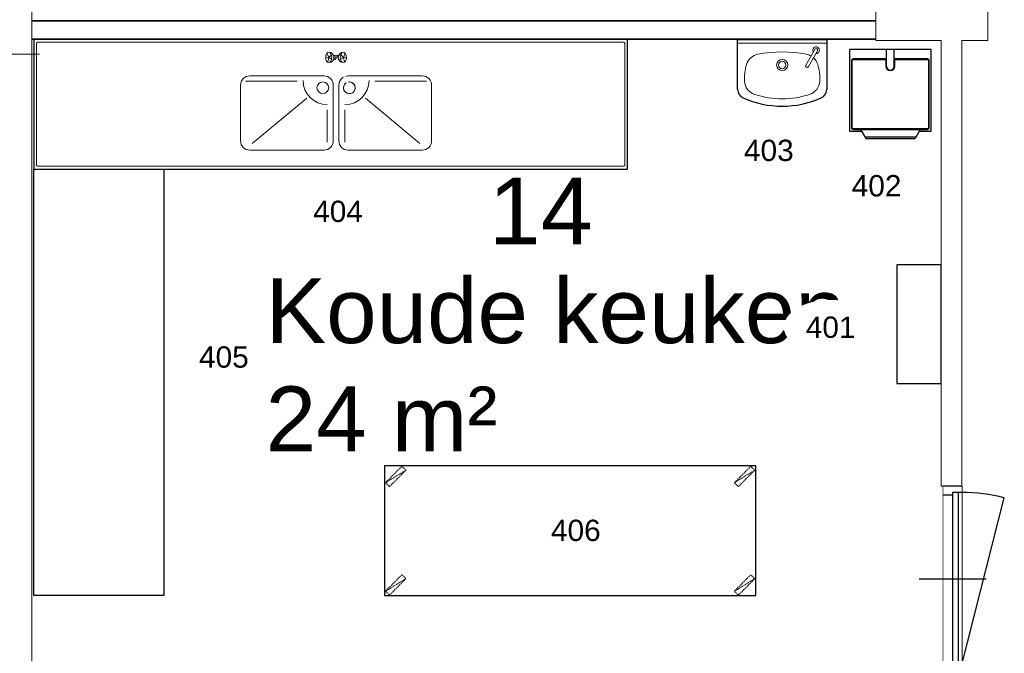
# Model space of a CAD drawing. Header units: millimetres. Extents: x 251300 to 581040, y -9130 to 111283.
# Tile 40 of 57: x 262389 to 267695, y 57898 to 61315. Entities that reach past the tile are written whole.
import ezdxf
from ezdxf.enums import TextEntityAlignment as Align

# ---------------------------------------------------------------- set-up
doc = ezdxf.new("R2010")
doc.units = ezdxf.units.MM
doc.set_wipeout_variables(frame=1)
doc.linetypes.add('HIDDEN', pattern=[9.525, 6.35, -3.175])
for name, color, linetype, lineweight in [('APPARAAT1', 2, 'Continuous', 25), ('APPARAAT2', 1, 'Continuous', 20), ('APPARAAT4', 30, 'HIDDEN', 18), ('APPARAAT5', 7, 'Continuous', 5), ('BWK ALGEMEEN', 1, 'Continuous', 25), ('BWK MUREN', 3, 'Continuous', 35), ('POSITIENUMMER', 141, 'Continuous', 20), ('TEKST PS', 10, 'Continuous', 9), ('X-L22_C_binnenwand', 7, 'Continuous', 13), ('X-L32_C_binnenwandopeningen', 1, 'Continuous', 5), ('X-T22_C_ruimtelabel', 7, 'Continuous', 5)]:
    doc.layers.add(name, color=color, linetype=linetype, lineweight=lineweight)
doc.styles.add('PS', font='arial.ttf')
doc.styles.get("Standard").update_dxf_attribs({"font": 'arial.ttf'})

# ---------------------------------------------------------------- blocks, each defined once
blk = doc.blocks.new('DVDVB_32_-S-_Raam')
at = {"linetype": 'Continuous', "lineweight": 13}
blk.add_wipeout([(0, 0.5), (1, 0.5), (1, -0.5), (0, -0.5)], dxfattribs=at)
at = {"color": 1, "linetype": 'ByBlock', "lineweight": -2}
for p, q in [((0, -0.5), (0, 0.5)), ((1, -0.5), (1, 0.5)), ((0, 0), (1, 0))]:
    blk.add_line(p, q, dxfattribs=at)
blk = doc.blocks.new('*U15')
at = {"layer": 'BWK ALGEMEEN'}
for p, q in [((965, 0), (63.2, 229)), ((0, 0), (1000, 0)), ((0, -100), (1000, -100))]:
    blk.add_line(p, q, dxfattribs=at)
blk.add_arc((978, 0), 943, 165.9426, 180, dxfattribs=at)
blk.add_wipeout([(0, 0), (0, -100), (1000, -100), (1000, 0)]).dxf.layer = 'BWK ALGEMEEN'
for p, q in [((500, -230.6), (500, 130.6)), ((0, 0), (0, -100)), ((35, 0), (35, -50)), ((965, 0), (965, -50)), ((1000, 0), (1000, -100)), ((35, -20), (965, -20)), ((35, -50), (965, -50)), ((50, -50), (50, -100)), ((950, -50), (950, -100))]:
    blk.add_line(p, q, dxfattribs=at)
blk = doc.blocks.new('*U24')
at = {"layer": 'APPARAAT1'}
blk.add_lwpolyline([(0, -700), (2000, -700), (2000, 0), (0, 0)], close=True, dxfattribs=at)
at = {"layer": 'APPARAAT4'}
for p, q in [((5.2, -91.1), (114.8, -23.9)), ((1885.2, -91.1), (1994.8, -23.9)), ((5.2, -676.1), (114.8, -608.9)), ((1885.2, -676.1), (1994.8, -608.9))]:
    blk.add_line(p, q, dxfattribs=at)
for points in [[(26.4, -112.3), (114.8, -23.9), (93.6, -2.7), (5.2, -91.1)], [(1906.4, -112.3), (1994.8, -23.9), (1973.6, -2.7), (1885.2, -91.1)], [(26.4, -697.3), (114.8, -608.9), (93.6, -587.7), (5.2, -676.1)], [(1906.4, -697.3), (1994.8, -608.9), (1973.6, -587.7), (1885.2, -676.1)]]:
    blk.add_lwpolyline(points, close=True, dxfattribs=at)
blk = doc.blocks.new('handenwasbak')
at = {"layer": 'APPARAAT1'}
for p, q in [((-240, -269.7), (-240, 0)), ((240, 0), (240, -269.7))]:
    blk.add_line(p, q, dxfattribs=at)
blk.add_lwpolyline([(240, 0), (-240, 0), (-240, 0), (240, 0)], close=True, dxfattribs=at)
for centre, radius, start, end in [((-190, -269.7), 50, 180, 246.0264), ((0, 157.6), 517.6, 246.0264, 293.9736), ((190, -269.7), 50, 293.9736, 0)]:
    blk.add_arc(centre, radius, start, end, dxfattribs=at)
at = {"layer": 'APPARAAT2'}
for p, q in [((126.9, -138.4), (175.6, -54)), ((190, -62.3), (141.2, -146.6))]:
    blk.add_line(p, q, dxfattribs=at)
blk.add_lwpolyline([(240, -20), (-240, -20), (-240, -20), (240, -20)], close=True, dxfattribs=at)
for radius in [30, 20]:
    blk.add_circle((0.4, -138.1), radius, dxfattribs=at)
for centre, radius, start, end in [((182.8, -58.1), 17.7, 267.8981, 212.1019), ((182.8, -58.1), 8.28, 330, 150), ((-115.5, -158.7), 80, 101.0046, 162.2861), ((0, -752.4), 684.8, 78.9954, 101.0046), ((115.5, -158.7), 80, 60.1773, 78.9954), ((115.5, -158.7), 80, 17.7139, 48.238), ((47, -210.6), 250.5, 162.2861, 183.3147), ((134.1, -142.5), 8.28, 150, 330), ((-47, -210.6), 250.5, 356.6853, 17.7139), ((-123.3, -220.4), 80, 183.3147, 251.9422), ((123.3, -220.4), 80, 288.0578, 356.6853), ((0, 157.6), 477.6, 251.9422, 288.0578)]:
    blk.add_arc(centre, radius, start, end, dxfattribs=at)
blk = doc.blocks.new('tourped')
at = {"layer": 'APPARAAT1'}
for p, q in [((440, 0), (0, 0)), ((0, 0), (0, -440)), ((200, -90), (200, 0)), ((240, -90), (240, 0)), ((440, -440), (440, 0)), ((200, -50), (20, -50)), ((420, -50), (240, -50)), ((10, -60), (10, -420)), ((430, -420), (430, -60)), ((0, -440), (65.4, -440)), ((20, -430), (420, -430)), ((60, -430), (87.1, -480)), ((81.7, -470), (358.3, -470)), ((380, -430), (352.9, -480)), ((374.6, -440), (440, -440)), ((87.1, -480), (352.9, -480))]:
    blk.add_line(p, q, dxfattribs=at)
for centre, radius, start, end in [((20, -60), 10, 90, 180), ((420, -60), 10, 0, 90), ((220, -90), 20, 180, 0), ((20, -420), 10, 180, 270), ((420, -420), 10, 270, 0)]:
    blk.add_arc(centre, radius, start, end, dxfattribs=at)
at = {"layer": 'APPARAAT2'}
for p, q in [((15, -60), (15, -420)), ((195, -55), (20, -55)), ((195, -90), (195, -55)), ((420, -55), (245, -55)), ((245, -90), (245, -55)), ((425, -420), (425, -60)), ((20, -425), (420, -425))]:
    blk.add_line(p, q, dxfattribs=at)
for centre, radius, start, end in [((20, -60), 5, 90, 180), ((220, -90), 25, 180, 0), ((420, -60), 5, 0, 90), ((20, -420), 5, 180, 270), ((420, -420), 5, 270, 0)]:
    blk.add_arc(centre, radius, start, end, dxfattribs=at)
blk = doc.blocks.new('kraan')
at = {"layer": 'APPARAAT2'}
for p, q in [((-39.5, 0), (-49.5, 22.1)), ((-39.5, 0), (-44.9, -26.1)), ((-39.5, 0), (-25, 13.2)), ((-39.5, 0), (-23.8, -8.9)), ((-13.7, 10), (-6.4, 10)), ((-13, 8), (-8.8, 8)), ((-11.9, 0), (-11.9, 0)), ((13.7, 10), (6.4, 10)), ((13, 8), (8.8, 8)), ((11.9, 0), (11.9, 0)), ((39.5, 0), (23.8, -8.9)), ((39.5, 0), (25, 13.2)), ((39.5, 0), (49.5, 22.1)), ((39.5, 0), (44.9, -26.1)), ((-39.5, 0), (-56.1, -1.8)), ((-13.7, -10), (-6.4, -10)), ((-13, -8), (-8.8, -8)), ((13, -8), (8.8, -8)), ((13.7, -10), (9.8, -10)), ((39.5, 0), (56.1, -1.8))]:
    blk.add_line(p, q, dxfattribs=at)
blk.add_circle((0.6, -1.5), 5.16, dxfattribs=at)
for centre, radius, start, end in [((-39.5, 0), 27.7, 270, 90), ((0, 0), 11.9, 90, 268.4888), ((0, 0), 11.9, 318.3449, 90), ((39.5, 0), 27.7, 90, 270)]:
    blk.add_arc(centre, radius, start, end, dxfattribs=at)
blk.add_ellipse((-39.5, 0), major_axis=(0, 27.7), ratio=0.599059, dxfattribs=at)
at = {"layer": 'APPARAAT2', "extrusion": (0, 0, -1)}
blk.add_ellipse((39.5, 0), major_axis=(0, 27.7), ratio=0.599059, dxfattribs=at)
blk.add_wipeout([(82, -202), (82.3, -202.5), (82.4, -202.7), (82.6, -203), (82.9, -203.3), (83.4, -203.8), (83.9, -204.2), (84.3, -204.4), (84.7, -204.6), (85.4, -204.8), (85.9, -204.9), (86.8, -205), (87.4, -204.9), (88, -204.8), (88.6, -204.6), (89.2, -204.3), (89.7, -203.9), (90.2, -203.5), (90.6, -203.1), (90.9, -202.6), (91.2, -201.9), (91.5, -201.2), (91.6, -200.6), (91.6, -199.6), (91.5, -198.9), (91.1, -197.9), (90.7, -196.9), (90.4, -196.1), (89.9, -195), (89.6, -194.3), (89.2, -193.3), (46.3, -94.4), (5.8, -0.8), (5.6, -0.4), (5.8, -1.4), (5.7, -1.9), (5.7, -2.3), (5.6, -2.9), (5.4, -3.4), (5.2, -3.7), (5.1, -4), (4.9, -4.3), (4.8, -4.5), (4.6, -4.8), (4.3, -5.1), (4.2, -5.2), (4, -5.4), (3.8, -5.5), (3.6, -5.7), (3.2, -5.9), (3, -6.1), (2.7, -6.2), (2.3, -6.4), (2, -6.5), (1.5, -6.6), (1.1, -6.6), (0.8, -6.7), (0.5, -6.7), (0.1, -6.6), (-0.3, -6.6), (-0.6, -6.5), (-1, -6.4), (-1.3, -6.3), (-1.7, -6.1), (-2.1, -5.9), (-2.3, -5.8), (-2.5, -5.7), (-2.7, -5.5), (-3, -5.2), (-3.2, -5), (-3.3, -4.9), (-3.4, -4.8), (-3.4, -4.8)]).dxf.layer = 'APPARAAT2'
blk = doc.blocks.new('*U82')
at = {"layer": 'APPARAAT2'}
blk.add_lwpolyline([(1563.9, -197.5, -0.414214), (1613.9, -247.5), (1613.9, -547.5, -0.414214), (1563.9, -597.5), (1163.9, -597.5, -0.414214), (1113.9, -547.5), (1113.9, -247.5, -0.414214), (1163.9, -197.5)], format="xyb", close=True, dxfattribs=at)
blk.add_lwpolyline([(1643.9, -247.5, -0.414214), (1693.9, -197.5), (2093.9, -197.5, -0.414214), (2143.9, -247.5), (2143.9, -547.5, -0.414214), (2093.9, -597.5), (1693.9, -597.5, -0.414214), (1643.9, -547.5), (1643.9, -247.5, -0.271718), (1669.5, -203.8)], format="xyb", dxfattribs=at)
blk.add_circle((1557.5, -261.6), 31.6, dxfattribs=at)
for centre, radius, start, end in [((1581.2, -222), 130.4, 180, 270), ((1700.3, -261.6), 31.6, 301.9289, 270.7534), ((1676.6, -222), 130.4, 270, 0)]:
    blk.add_arc(centre, radius, start, end, dxfattribs=at)
at = {"layer": 'APPARAAT5'}
for p, q in [((1419.3, -226), (1141.5, -226)), ((1838.5, -226), (2116.3, -226)), ((1787.2, -316.9), (2080.7, -561.9)), ((1581.2, -380.1), (1581.2, -555.4)), ((1676.6, -380.1), (1676.6, -555.4))]:
    blk.add_line(p, q, dxfattribs=at)
blk.add_lwpolyline([(3179.8, -685), (20, -685), (3179.8, -685), (20, -685), (3179.8, -685), (3184.8, -680), (3179.8, -685), (20, -685), (15, -680), (20, -685), (15, -680), (15, -350), (15, -20), (20, -15), (3179.8, -15), (3184.8, -20), (3184.8, -680)], close=True, dxfattribs=at)
blk.add_lwpolyline([(1470.6, -316.9), (1177.1, -561.9)], dxfattribs=at)
blk.add_blockref('kraan', (1628.9, -97.5))
at = {"layer": 'APPARAAT1'}
blk.add_lwpolyline([(3199.8, -700), (3199.8, 0), (0, 0), (0, -700)], close=True, dxfattribs=at)
at = {"layer": 'APPARAAT2'}
blk.add_arc((1700.3, -261.6), 31.6, 123.1047, 89.2466, dxfattribs=at)
blk = doc.blocks.new('*U84')
at = {"layer": 'APPARAAT1'}
blk.add_lwpolyline([(-1000, -700), (-1000, 0), (1300, 0), (1300, -700)], close=True, dxfattribs=at)
blk = doc.blocks.new('POSITIENUMMER')
at = {"layer": 'POSITIENUMMER', "style": 'PS', "flags": 1}
for tag, p in [('MERK-TYPE', (-1.22, -6.81)), ('AFMETINGEN', (-1.22, -10.86)), ('OMSCHRIJVING', (-1.22, -14.79)), ('OPMERKINGEN', (-1.22, -18.98))]:
    blk.add_attdef(tag, p, '', height=2.8, dxfattribs=at)
blk.add_wipeout([(-5.03, 0), (-5.03, 0.11), (-5.02, 0.2), (-5, 0.34), (-4.97, 0.48), (-4.93, 0.6), (-4.86, 0.76), (-4.78, 0.92), (-4.69, 1.07), (-4.6, 1.2), (-4.54, 1.27), (-4.48, 1.34), (-4.43, 1.4), (-4.35, 1.49), (-4.26, 1.57), (-4.18, 1.64), (-4.07, 1.73), (-3.91, 1.86), (-3.77, 1.95), (-3.62, 2.05), (-3.49, 2.12), (-3.31, 2.22), (-3.18, 2.29), (-3.02, 2.36), (-2.86, 2.43), (-2.72, 2.48), (-2.53, 2.55), (-2.36, 2.61), (-2.17, 2.66), (-2, 2.71), (-1.73, 2.77), (-1.53, 2.81), (-1.37, 2.84), (-1.13, 2.88), (-0.93, 2.9), (-0.73, 2.92), (-0.52, 2.93), (-0.28, 2.95), (-0.09, 2.95), (0.17, 2.95), (0.35, 2.94), (0.58, 2.93), (0.78, 2.91), (1, 2.89), (1.15, 2.87), (1.32, 2.85), (1.47, 2.82), (1.68, 2.78), (1.88, 2.74), (2.01, 2.7), (2.16, 2.67), (2.37, 2.6), (2.54, 2.55), (2.65, 2.51), (2.78, 2.46), (2.91, 2.41), (3.05, 2.34), (3.21, 2.27), (3.32, 2.22), (3.46, 2.14), (3.61, 2.06), (3.73, 1.98), (3.85, 1.9), (4, 1.79), (4.11, 1.7), (4.21, 1.62), (4.33, 1.5), (4.43, 1.4), (4.53, 1.29), (4.62, 1.17), (4.69, 1.06), (4.77, 0.94), (4.83, 0.83), (4.89, 0.7), (4.93, 0.6), (4.97, 0.47), (4.99, 0.38), (5.02, 0.23), (5.03, 0.13), (5.03, 0.07), (5.03, 0.04), (5.03, -0.07), (5.02, -0.18), (5.02, -0.17), (5.01, -0.3), (4.96, -0.48), (4.92, -0.62), (4.88, -0.73), (4.79, -0.9), (4.74, -0.99), (4.69, -1.08), (4.62, -1.17), (4.52, -1.29), (4.44, -1.39), (4.37, -1.46), (4.28, -1.55), (4.2, -1.63), (4.05, -1.75), (3.95, -1.83), (3.83, -1.91), (3.65, -2.03), (3.52, -2.11), (3.37, -2.19), (3.23, -2.26), (3.12, -2.32), (2.93, -2.4), (2.81, -2.45), (2.67, -2.5), (2.5, -2.56), (2.26, -2.63), (2.12, -2.68), (1.9, -2.73), (1.71, -2.78), (1.55, -2.81), (1.41, -2.83), (1.28, -2.85), (1.11, -2.88), (0.84, -2.91), (0.68, -2.92), (0.46, -2.94), (0.29, -2.95), (0.1, -2.95), (-0.12, -2.95), (-0.33, -2.94), (-0.56, -2.93), (-0.83, -2.91), (-1.09, -2.88), (-1.3, -2.85), (-1.58, -2.8), (-1.83, -2.75), (-2.05, -2.69), (-2.13, -2.67), (-2.15, -2.67), (-2.41, -2.59), (-2.61, -2.52), (-2.79, -2.45), (-2.94, -2.39), (-3.08, -2.33), (-3.25, -2.25), (-3.37, -2.19), (-3.5, -2.12), (-3.64, -2.04), (-3.76, -1.96), (-3.89, -1.87), (-3.97, -1.81), (-4.08, -1.73), (-4.15, -1.67), (-4.32, -1.51), (-4.48, -1.35), (-4.55, -1.26), (-4.64, -1.14), (-4.73, -1), (-4.79, -0.9), (-4.86, -0.77), (-4.91, -0.65), (-4.94, -0.55), (-4.97, -0.44), (-5.01, -0.28), (-5.02, -0.19), (-5.03, -0.07)]).dxf.layer = 'POSITIENUMMER'
at = {"layer": 'POSITIENUMMER'}
blk.add_attdef('POS', text='', height=2.3, dxfattribs=at).set_placement((0, 0), align=Align.MIDDLE)

msp = doc.modelspace()

# ---------------------------------------------------------------- linework, layer by layer
at = {"layer": 'APPARAAT1'}
msp.add_lwpolyline([(267115.7, 59992.3), (267115.7, 59352.7), (267354.9, 59352.7), (267354.9, 59992.3)], close=True, dxfattribs=at)
at = {"layer": 'BWK MUREN'}
for p, q in [((267001.9, 61308.8), (262454.9, 61308.8)), ((267001.9, 61208.8), (262454.9, 61208.8))]:
    msp.add_line(p, q, dxfattribs=at)

# ---------------------------------------------------------------- block references
at = {"xscale": 50, "yscale": 50, "zscale": 50}
for p, values in [((266425.9, 60609.8), {'POS': '403'}), ((267006.5, 60419), {'POS': '402'}), ((264104.4, 60281), {'POS': '404'})]:
    msp.add_blockref('POSITIENUMMER', p, dxfattribs=at).add_auto_attribs(values)
msp.add_blockref('*U24', (264355, 58908.8))
at = {"layer": 'APPARAAT1'}
msp.add_blockref('tourped', (266860.8, 61153.2), dxfattribs=at)
at = {"layer": 'APPARAAT2'}
msp.add_blockref('handenwasbak', (266497.7, 61208.1), dxfattribs=at)
at = {"layer": 'BWK ALGEMEEN', "rotation": 270}
msp.add_blockref('*U15', (267465.9, 58799.8), dxfattribs=at)
at = {"layer": 'X-L32_C_binnenwandopeningen', "xscale": 3699.995579, "yscale": 349.9994056, "rotation": 90}
msp.add_blockref('DVDVB_32_-S-_Raam', (262319.9, 57428.8), dxfattribs=at)

# ---------------------------------------------------------------- texts
at = {"layer": 'TEKST PS', "insert": (263714.3, 59920.4), "char_height": 350, "width": 3751.593, "attachment_point": 1, "style": 'PS'}
msp.add_mtext('Koude keuken \\P24 m²', dxfattribs=at)
at = {"layer": 'X-T22_C_ruimtelabel'}
msp.add_text('14', height=360, dxfattribs=at).set_placement((265196.6, 60282.6), align=Align.MIDDLE_CENTER)

# ---------------------------------------------------------------- next in the draw order: linework, layer by layer
at = {"layer": 'X-L22_C_binnenwand'}
msp.add_line((262454.9, 66448.8), (262454.9, 55268.8), dxfattribs=at)

# ---------------------------------------------------------------- next in the draw order: block references
at = {"xscale": 50, "yscale": 50, "zscale": 50}
for p, values in [((266759, 59656.2), {'POS': '401'}), ((263489.2, 59495.5), {'POS': '405'}), ((265385.8, 58560.7), {'POS': '406'})]:
    msp.add_blockref('POSITIENUMMER', p, dxfattribs=at).add_auto_attribs(values)

# ---------------------------------------------------------------- next in the draw order: linework, layer by layer
at = {"layer": 'X-L22_C_binnenwand'}
msp.add_lwpolyline([(267001.9, 61455.8), (267354.9, 61455.8), (267354.9, 62403.8), (267465.9, 62403.8), (267465.9, 61455.8), (267606.9, 61455.8), (267606.9, 61202.8), (267465.9, 61202.8), (267465.9, 58799.8), (267354.9, 58799.8), (267354.9, 61202.8), (267001.9, 61202.8)], close=True, dxfattribs=at)

# ---------------------------------------------------------------- next in the draw order: block references
at = {"layer": 'APPARAAT1'}
msp.add_blockref('*U82', (262464.9, 61208.8), dxfattribs=at)

# ---------------------------------------------------------------- next in the draw order: block references
at = {"layer": 'APPARAAT2', "rotation": 90}
msp.add_blockref('*U84', (262464.9, 59208.8), dxfattribs=at)

doc.saveas('drawing.dxf')
